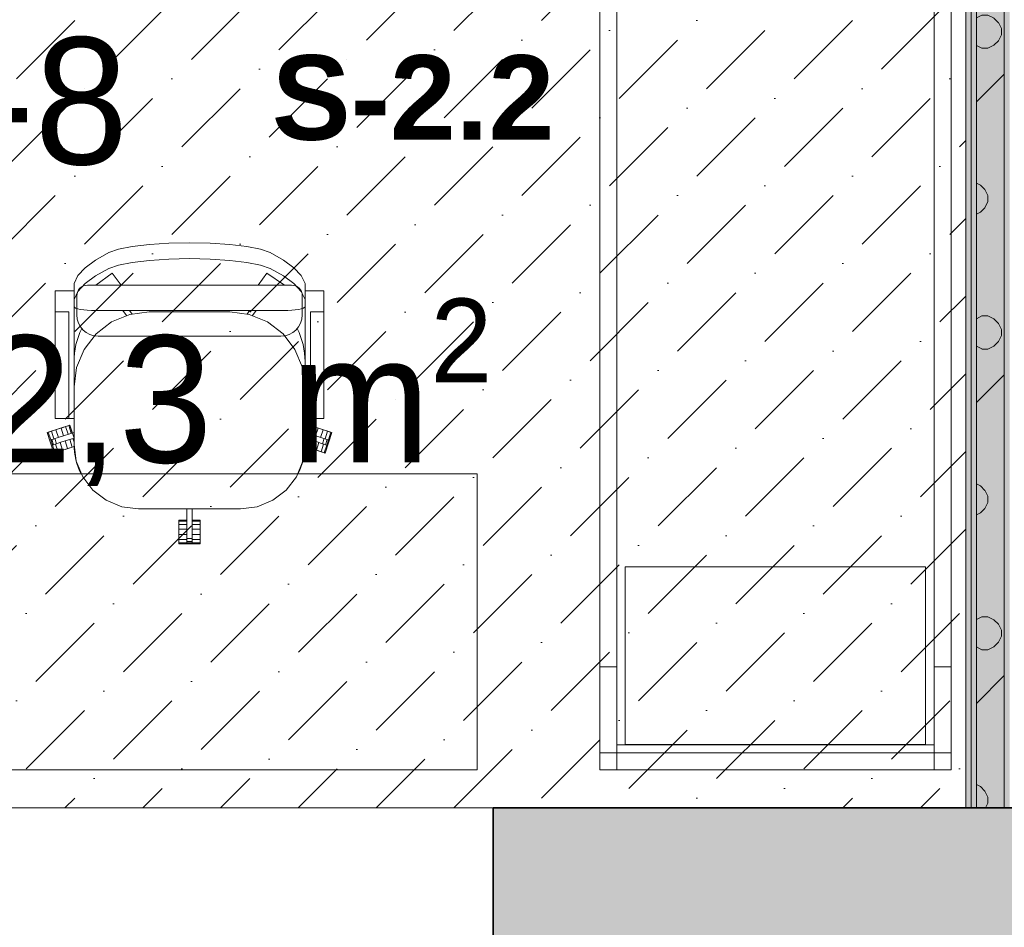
# Model space of a CAD drawing. Header units: millimetres. Extents: x -2932 to 42042, y -9257 to 17298.
# Tile 81 of 162: x 21036 to 23363, y -282 to 1864. Entities that reach past the tile are written whole.
import ezdxf

# ---------------------------------------------------------------- set-up
doc = ezdxf.new("R2010")
doc.units = ezdxf.units.MM
doc.header["$MEASUREMENT"] = 0
for name, pattern in [('Aligning Line', [635, 317.5, -317.5]), ('Dashed', [423.333333, 211.666667, -211.666667]), ('Wipeout_Contour', [1000, 0, -1000])]:
    doc.linetypes.add(name, pattern=pattern)
for name, color, linetype, lineweight in [('0_Pen_No__1', 7, 'Continuous', 13), ('A-FLOR.IFC Model_Pen_No__2', 8, 'Continuous', 15), ('ARCHICAD Zone Stamps_Pen_No__1', 7, 'Continuous', 13), ('Common Edges_Pen_No__1', 7, 'Continuous', 13), ('Cut Pattern-1_Pen_No__2', 8, 'Continuous', 15), ('Cut Pattern-3_Pen_No__1', 7, 'Continuous', 13), ('Grids-2_Pen_No__1', 7, 'Continuous', 13), ('I-FURN.IFC Model_Pen_No__2', 8, 'Continuous', 15), ('I-WALL.IFC Model_Pen_No__1', 7, 'Continuous', 13), ('I-WALL.IFC Model_Pen_No__2', 8, 'Continuous', 15), ('I-WALL.IFC Model_Pen_No__27', 7, 'Continuous', 35), ('SA_SISEVIIMISTLUS_Pen_No__1', 7, 'Continuous', 13), ('SA_SISEVIIMISTLUS_Pen_No__2', 8, 'Continuous', 15), ('Walls-1_Pen_No__1', 7, 'Continuous', 13), ('Walls_Pen_No__1', 7, 'Continuous', 13)]:
    doc.layers.add(name, color=color, linetype=linetype, lineweight=lineweight)
doc.layers.add('Furniture-1_Pen_No__62', color=7, linetype='Continuous', lineweight=20, true_color=0xaaaaaa)
doc.layers.add('SA_SISEVIIMISTLUS_Pen_No__102', color=7, linetype='Continuous', lineweight=13, true_color=0xcccccc)
doc.layers.add('I-WALL.IFC Model', color=7, linetype='Continuous')
doc.styles.add('GENERATED_STYLE_1', font='txt', dxfattribs={"width": 0.95})
doc.styles.add('GENERATED_STYLE_2', font='txt', dxfattribs={"width": 0.84})
doc.styles.add('GENERATED_STYLE_4', font='txt')
doc.dimstyles.new('GENERATED_STYLE__2', dxfattribs={"dimtxt": 200, "dimasz": 152, "dimexe": 0.18, "dimexo": 0.0625, "dimgap": 0.09, "dimtad": 1, "dimtih": 1, "dimtoh": 1, "dimdec": 0, "dimzin": 0, "dimdsep": 46, "dimtxsty": 'GENERATED_STYLE_2', "dimblk": 'ARROWHEAD_2', "dimblk1": 'ARROWHEAD_2', "dimblk2": 'ARROWHEAD_2', "dimcen": 0.09, "dimse1": 1, "dimse2": 1, "dimclrd": 7, "dimclre": 7, "dimclrt": 7, "dimadec": 0, "dimazin": 0, "dimtfac": 1, "dimtdec": 4, "dimtmove": 0, "dimatfit": 3, "dimfxl": 0, "dimtolj": 1, "dimtzin": 0, "dimarcsym": 0})

# ---------------------------------------------------------------- blocks, each defined once
blk = doc.blocks.new('*D20')
at = {"layer": '0_Pen_No__1', "color": 7, "linetype": 'Continuous', "lineweight": 13}
for p, q in [((19588, -1564.6), (19588, -1264.6)), ((23272, -1564.6), (23272, -1264.6)), ((19645.7, -1314.6), (19530.3, -1514.6)), ((23329.7, -1314.6), (23214.3, -1514.6)), ((19588, -1414.6), (23272, -1414.6))]:
    blk.add_line(p, q, dxfattribs=at)
at = {"color": 254, "linetype": 'Wipeout_Contour', "lineweight": 0, "ltscale": 85873.130839}
blk.add_wipeout([(21108.6, -1406.2), (21751.4, -1406.2), (21751.4, -1143), (21108.6, -1143)], dxfattribs=at)
at = {"color": 254, "linetype": 'Wipeout_Contour', "lineweight": 0, "ltscale": 92260.596791}
blk.add_wipeout([(22813.2, -1406.2), (23245.8, -1406.2), (23245.8, -1143), (22813.2, -1143)], dxfattribs=at)
at = {"layer": '0_Pen_No__1', "color": 7, "lineweight": 13, "char_height": 200, "attachment_point": 7, "style": 'GENERATED_STYLE_2'}
for s, insert in [('\\A1;{\\pql;\\fArial|b0|i0|c0|p34;3\xa0684}', (21140.3, -1374.6)), ('\\A1;{\\pql;\\fArial|b0|i0|c0|p34;116}', (22844.9, -1374.6))]:
    blk.add_mtext(s, dxfattribs=dict(at, insert=insert))
blk = doc.blocks.new('ARROWHEAD_2')
at = {"color": 0, "linetype": 'Continuous', "lineweight": 0}
for p, q in [((-0.378, -0.655), (0.378, 0.655)), ((0, 0), (-1, 0))]:
    blk.add_line(p, q, dxfattribs=at)
blk = doc.blocks.new('*D21')
at = {"layer": '0_Pen_No__1', "color": 7, "linetype": 'Continuous', "lineweight": 13}
for p, q in [((23272, -1564.6), (23272, -1264.6)), ((23388, -1564.6), (23388, -1264.6)), ((23329.7, -1314.6), (23214.3, -1514.6)), ((23445.7, -1314.6), (23330.3, -1514.6)), ((23272, -1414.6), (23388, -1414.6))]:
    blk.add_line(p, q, dxfattribs=at)
blk = doc.blocks.new('*D22')
at = {"layer": '0_Pen_No__1', "color": 7, "linetype": 'Continuous', "lineweight": 13}
for p, q in [((23388, -1564.6), (23388, -1264.6)), ((27020.5, -1564.6), (27020.5, -1264.6)), ((23445.7, -1314.6), (23330.3, -1514.6)), ((27078.2, -1314.6), (26962.8, -1514.6)), ((23388, -1414.6), (27020.5, -1414.6))]:
    blk.add_line(p, q, dxfattribs=at)
at = {"color": 254, "linetype": 'Wipeout_Contour', "lineweight": 0, "ltscale": 100947.225164}
blk.add_wipeout([(24882.9, -1406.2), (25525.6, -1406.2), (25525.6, -1143), (24882.9, -1143)], dxfattribs=at)
at = {"color": 254, "linetype": 'Wipeout_Contour', "lineweight": 0, "ltscale": 107234.672735}
blk.add_wipeout([(26561.7, -1406.2), (26994.3, -1406.2), (26994.3, -1143), (26561.7, -1143)], dxfattribs=at)
at = {"layer": '0_Pen_No__1', "color": 7, "lineweight": 13, "char_height": 200, "attachment_point": 7, "style": 'GENERATED_STYLE_2'}
for s, insert in [('\\A1;{\\pql;\\fArial|b0|i0|c0|p34;3\xa0633}', (24914.5, -1374.6)), ('\\A1;{\\pql;\\fArial|b0|i0|c0|p34;116}', (26593.4, -1374.6))]:
    blk.add_mtext(s, dxfattribs=dict(at, insert=insert))
blk = doc.blocks.new('*D41')
at = {"layer": '0_Pen_No__1', "color": 7, "linetype": 'Continuous', "lineweight": 13}
for p, q in [((20105, -1879.2), (20105, -1579.2)), ((22155, -1879.2), (22155, -1579.2)), ((20162.7, -1629.2), (20047.3, -1829.2)), ((22212.7, -1629.2), (22097.3, -1829.2)), ((20105, -1729.2), (22155, -1729.2))]:
    blk.add_line(p, q, dxfattribs=at)
at = {"color": 254, "linetype": 'Wipeout_Contour', "lineweight": 0, "ltscale": 84760.383933}
blk.add_wipeout([(20808.6, -1720.8), (21451.4, -1720.8), (21451.4, -1457.5), (20808.6, -1457.5)], dxfattribs=at)
at = {"layer": '0_Pen_No__1', "color": 7, "lineweight": 13, "insert": (20840.3, -1689.2), "char_height": 200, "attachment_point": 7, "style": 'GENERATED_STYLE_2'}
blk.add_mtext('\\A1;{\\pql;\\fArial|b0|i0|c0|p34;2\xa0050}', dxfattribs=at)
blk = doc.blocks.new('*D42')
at = {"layer": '0_Pen_No__1', "color": 7, "linetype": 'Continuous', "lineweight": 13}
for p, q in [((22155, -1879.2), (22155, -1579.2)), ((23870, -1879.2), (23870, -1579.2)), ((22212.7, -1629.2), (22097.3, -1829.2)), ((23927.7, -1629.2), (23812.3, -1829.2)), ((22155, -1729.2), (23870, -1729.2))]:
    blk.add_line(p, q, dxfattribs=at)
at = {"color": 254, "linetype": 'Wipeout_Contour', "lineweight": 0, "ltscale": 92270.762015}
blk.add_wipeout([(22691.1, -1720.8), (23333.9, -1720.8), (23333.9, -1457.5), (22691.1, -1457.5)], dxfattribs=at)
at = {"layer": '0_Pen_No__1', "color": 7, "lineweight": 13, "insert": (22722.8, -1689.2), "char_height": 200, "attachment_point": 7, "style": 'GENERATED_STYLE_2'}
blk.add_mtext('\\A1;{\\pql;\\fArial|b0|i0|c0|p34;1\xa0715}', dxfattribs=at)

msp = doc.modelspace()

# ---------------------------------------------------------------- hatches: boundary and pattern name
at = {"layer": 'I-WALL.IFC Model', "linetype": 'Continuous', "lineweight": 0, "true_color": 0x000000}
for points in [[(23284.5, 0), (23284.5, 3344), (23272, 3344), (23272, 0)], [(23297, 0), (23297, 3344), (23284.5, 3344), (23284.5, 0)], [(23363, 0), (23363, 3344), (23297, 3344), (23297, 0)], [(23375.5, 0), (23375.5, 3344), (23363, 3344), (23363, 0)], [(22155, 0), (22155, -700), (23870, -700), (23870, 0)]]:
    msp.add_hatch(color=178, dxfattribs=at).paths.add_polyline_path(points)
at = {"layer": 'SA_SISEVIIMISTLUS_Pen_No__102', "linetype": 'Continuous', "lineweight": 13, "true_color": 0xcccccc}
h = msp.add_hatch(dxfattribs=at)
h.set_pattern_fill('Dot___Dashed_0001', color=254, style=0, pattern_type=2)
h.set_pattern_definition([(45, (0, 0), (-183.8478, 183.8478), [195, -65, 0, -65]), (45, (22.98, 206.83), (-183.8478, 183.8478), [195, -65, 0, -65])])
h.paths.add_polyline_path([(19588, 0), (23272, 0), (23272, 3344), (19588, 3344)])

# ---------------------------------------------------------------- linework, layer by layer
at = {"layer": 'A-FLOR.IFC Model_Pen_No__2', "color": 8, "linetype": 'Continuous', "lineweight": 15, "flags": 128}
msp.add_lwpolyline([(-100, 6430), (0, 6430), (0, 0), (30435, 0), (30435, 6520), (38315, 6520), (38315, 12500), (12000, 12500), (12000, 7875), (8430, 7875), (8430, 12496.2), (2165, 12496.2), (2165, 11220), (-100, 11220)], close=True, dxfattribs=at)
at = {"layer": 'A-FLOR.IFC Model_Pen_No__2', "color": 8, "linetype": 'Dashed', "lineweight": 15, "flags": 128}
msp.add_lwpolyline([(0, 0), (30430, 0), (30430, 6520), (33865, 6520), (33865, -230), (38589.9, -230), (38600, 5615), (38315, 5615), (38315, 12500), (12000, 12500), (12000, 7905), (8430, 7905), (8430, 12496.2), (2165, 12496.2), (2165, 6180), (0, 6180)], close=True, dxfattribs=at)
at = {"layer": 'I-FURN.IFC Model_Pen_No__2', "color": 8, "linetype": 'Continuous', "lineweight": 15}
for p, q in [((22407, 2398), (22407, 90)), ((23237, 90), (23237, 2398)), ((22447, 2231), (22447, 257)), ((23197, 2231), (23197, 257)), ((22407, 2154.8), (22407, 333.2)), ((23237, 2154.8), (23237, 333.2)), ((21269.1, 1321), (21301.6, 1327.4)), ((21301.6, 1327.4), (21342.1, 1332.3)), ((21342.1, 1332.3), (21388.1, 1335.3)), ((21388.1, 1335.3), (21437, 1336.4)), ((21437, 1336.4), (21485.9, 1335.3)), ((21485.9, 1335.3), (21531.9, 1332.3)), ((21531.9, 1332.3), (21572.4, 1327.4)), ((21572.4, 1327.4), (21604.9, 1321)), ((21214.7, 1295.4), (21246.5, 1313.4)), ((21246.5, 1313.4), (21269.1, 1321)), ((21604.9, 1321), (21627.5, 1313.4)), ((21627.5, 1313.4), (21659.3, 1295.4)), ((21190.2, 1277.2), (21214.7, 1295.4)), ((21269.1, 1283.4), (21246.5, 1275.8)), ((21301.6, 1289.9), (21269.1, 1283.4)), ((21342.1, 1294.8), (21301.6, 1289.9)), ((21388.1, 1297.8), (21342.1, 1294.8)), ((21437, 1298.8), (21388.1, 1297.8)), ((21485.9, 1297.8), (21437, 1298.8)), ((21531.9, 1294.8), (21485.9, 1297.8)), ((21572.4, 1289.9), (21531.9, 1294.8)), ((21604.9, 1283.4), (21572.4, 1289.9)), ((21627.5, 1275.8), (21604.9, 1283.4)), ((21659.3, 1295.4), (21683.8, 1277.2)), ((21163.9, 1240), (21173.3, 1258.7)), ((21173.3, 1258.7), (21190.2, 1277.2)), ((21214.7, 1257.9), (21190.2, 1239.7)), ((21246.5, 1275.8), (21214.7, 1257.9)), ((21659.3, 1257.9), (21627.5, 1275.8)), ((21683.8, 1239.7), (21659.3, 1257.9)), ((21683.8, 1277.2), (21700.7, 1258.7)), ((21700.7, 1258.7), (21710, 1240)), ((21163.9, 1202.5), (21163.9, 1240)), ((21190.2, 1239.7), (21173.3, 1221.1)), ((21700.7, 1221.1), (21683.8, 1239.7)), ((21710, 1202.5), (21710, 1240)), ((21119.5, 1220.3), (21119.5, 1222.6)), ((21119.5, 1222.6), (21163.9, 1222.6)), ((21119.5, 1218.8), (21119.5, 1220.3)), ((21119.5, 1213.5), (21119.5, 1218.8)), ((21119.5, 1208.1), (21119.5, 1213.5)), ((21173.3, 1221.1), (21163.9, 1202.5)), ((21710, 1202.5), (21700.7, 1221.1)), ((21710, 1222.6), (21754.5, 1222.6)), ((21754.5, 1222.6), (21754.5, 1220.3)), ((21754.5, 1220.3), (21754.5, 1218.8)), ((21754.5, 1218.8), (21754.5, 1213.5)), ((21754.5, 1213.5), (21754.5, 1208.1)), ((21119.5, 1200.1), (21119.5, 1208.1)), ((21119.5, 1192.1), (21119.5, 1200.1)), ((21119.5, 1184.8), (21119.5, 1192.1)), ((21163.9, 1202.5), (21163.9, 1200.6)), ((21163.9, 1200.6), (21163.9, 1200.1)), ((21163.9, 1200.1), (21163.9, 1192.1)), ((21163.9, 1192.1), (21163.9, 1182.7)), ((21710, 1200.6), (21710, 1202.5)), ((21710, 1200.1), (21710, 1200.6)), ((21710, 1192.1), (21710, 1200.1)), ((21710, 1182.7), (21710, 1192.1)), ((21754.5, 1208.1), (21754.5, 1200.1)), ((21754.5, 1200.1), (21754.5, 1192.1)), ((21754.5, 1192.1), (21754.5, 1184.8)), ((21119.5, 1173.2), (21119.5, 1184.8)), ((21119.5, 970), (21119.5, 1173.2)), ((21163.9, 1184.8), (21165.9, 1183.1)), ((21163.9, 1182.7), (21163.9, 1173.2)), ((21163.9, 1173.2), (21163.9, 970)), ((21165.9, 1183.1), (21167.8, 1181.4)), ((21167.8, 1181.4), (21173.3, 1180)), ((21173.3, 1180), (21178.8, 1178.6)), ((21178.8, 1178.6), (21187.1, 1177.6)), ((21187.1, 1177.6), (21195.3, 1176.7)), ((21195.3, 1176.7), (21205, 1176.3)), ((21205, 1176.3), (21214.8, 1176)), ((21214.8, 1176), (21659.3, 1176)), ((21295.7, 1167.1), (21252.9, 1149.4)), ((21288.2, 1164), (21279.5, 1176)), ((21295.2, 1176), (21301.1, 1167.8)), ((21341.7, 1173.2), (21295.7, 1167.1)), ((21532.2, 1173.2), (21341.7, 1173.2)), ((21578.3, 1167.1), (21532.2, 1173.2)), ((21572.9, 1167.8), (21578.8, 1176)), ((21621.2, 1149.4), (21578.3, 1167.1)), ((21594.5, 1176), (21585.8, 1164)), ((21659.3, 1176), (21669, 1176.3)), ((21669, 1176.3), (21678.7, 1176.7)), ((21678.7, 1176.7), (21686.9, 1177.6)), ((21686.9, 1177.6), (21695.2, 1178.6)), ((21695.2, 1178.6), (21700.7, 1180)), ((21700.7, 1180), (21706.2, 1181.4)), ((21706.2, 1181.4), (21708.1, 1183.1)), ((21708.1, 1183.1), (21710, 1184.8)), ((21710, 1173.2), (21710, 1182.7)), ((21710, 970), (21710, 1173.2)), ((21754.5, 1184.8), (21754.5, 1173.2)), ((21754.5, 1173.2), (21754.5, 970)), ((21252.9, 1149.4), (21216, 1121.1)), ((21658, 1121.1), (21621.2, 1149.4)), ((21216, 1121.1), (21187.8, 1084.3)), ((21686.2, 1084.3), (21658, 1121.1)), ((21187.8, 1084.3), (21170, 1041.4)), ((21704, 1041.4), (21686.2, 1084.3)), ((21170, 1041.4), (21163.9, 995.4)), ((21710, 995.4), (21704, 1041.4)), ((21119.5, 958.4), (21119.5, 970)), ((21119.5, 951.1), (21119.5, 958.4)), ((21163.9, 970), (21163.9, 960.5)), ((21163.9, 960.5), (21163.9, 951.1)), ((21710, 960.5), (21710, 970)), ((21710, 951.1), (21710, 960.5)), ((21754.5, 970), (21754.5, 958.4)), ((21754.5, 958.4), (21754.5, 951.1)), ((21119.5, 943.1), (21119.5, 951.1)), ((21119.5, 935.1), (21119.5, 943.1)), ((21119.5, 929.7), (21119.5, 935.1)), ((21163.9, 951.1), (21163.9, 943.1)), ((21163.9, 943.1), (21163.9, 935.1)), ((21163.9, 935.1), (21163.9, 929.7)), ((21710, 943.1), (21710, 951.1)), ((21710, 935.1), (21710, 943.1)), ((21710, 929.7), (21710, 935.1)), ((21754.5, 951.1), (21754.5, 943.1)), ((21754.5, 943.1), (21754.5, 935.1)), ((21754.5, 935.1), (21754.5, 929.7)), ((21119.5, 924.4), (21119.5, 929.7)), ((21119.5, 922.9), (21119.5, 924.4)), ((21119.5, 920.6), (21119.5, 922.9)), ((21119.5, 920.6), (21163.9, 920.6)), ((21163.9, 929.7), (21163.9, 924.4)), ((21163.9, 924.4), (21163.9, 922.5)), ((21163.9, 922.5), (21163.9, 920.6)), ((21163.9, 920.6), (21163.9, 859.4)), ((21710, 924.4), (21710, 929.7)), ((21710, 922.5), (21710, 924.4)), ((21710, 920.6), (21710, 922.5)), ((21710, 920.6), (21754.5, 920.6)), ((21710, 859.4), (21710, 920.6)), ((21754.5, 929.7), (21754.5, 924.4)), ((21754.5, 924.4), (21754.5, 922.9)), ((21754.5, 922.9), (21754.5, 920.6)), ((21100.4, 887.3), (21101.3, 887.6)), ((21116.1, 839), (21100.4, 887.3)), ((21101.3, 887.6), (21103, 888.2)), ((21103, 888.2), (21106.7, 889.4)), ((21108.9, 870.1), (21103, 888.2)), ((21106.7, 889.4), (21110.5, 890.6)), ((21110.5, 890.6), (21115.8, 892.4)), ((21110.5, 890.6), (21116.4, 872.5)), ((21115.8, 892.4), (21121.2, 894.1)), ((21121.2, 894.1), (21127.2, 896)), ((21127.1, 876), (21121.2, 894.1)), ((21127.2, 896), (21133.2, 898)), ((21128.9, 876.6), (21163.9, 888)), ((21133.2, 898), (21138.5, 899.7)), ((21139, 879.9), (21133.2, 898)), ((21138.5, 899.7), (21143.9, 901.5)), ((21143.9, 901.5), (21147.6, 902.7)), ((21149.8, 883.4), (21143.9, 901.5)), ((21147.6, 902.7), (21151.4, 903.9)), ((21151.4, 903.9), (21153.1, 904.5)), ((21157.2, 885.8), (21151.4, 903.9)), ((21153.1, 904.5), (21154, 904.8)), ((21154, 904.8), (21159.9, 886.6)), ((21710, 888), (21745.1, 876.6)), ((21714.1, 886.6), (21720, 904.8)), ((21722.6, 903.9), (21716.8, 885.8)), ((21720, 904.8), (21721.3, 904.3)), ((21721.3, 904.3), (21722.6, 903.9)), ((21722.6, 903.9), (21726.4, 902.7)), ((21730.1, 901.5), (21724.2, 883.4)), ((21726.4, 902.7), (21730.1, 901.5)), ((21730.1, 901.5), (21735.5, 899.7)), ((21740.8, 898), (21735, 879.9)), ((21735.5, 899.7), (21740.8, 898)), ((21740.8, 898), (21746.8, 896)), ((21746.8, 896), (21752.8, 894.1)), ((21752.8, 894.1), (21746.9, 876)), ((21752.8, 894.1), (21758.2, 892.4)), ((21757.6, 872.5), (21763.5, 890.6)), ((21773.6, 887.3), (21757.9, 839)), ((21758.2, 892.4), (21763.5, 890.6)), ((21763.5, 890.6), (21767.3, 889.4)), ((21771, 888.2), (21765.1, 870.1)), ((21767.3, 889.4), (21771, 888.2)), ((21771, 888.2), (21772.3, 887.8)), ((21772.3, 887.8), (21773.6, 887.3)), ((21108.9, 870.1), (21110.6, 870.6)), ((21112.8, 858), (21108.9, 870.1)), ((21110.6, 870.6), (21111.5, 870.9)), ((21111.5, 870.9), (21115.1, 872.1)), ((21115.4, 858.8), (21111.5, 870.9)), ((21115.1, 872.1), (21118.7, 873.2)), ((21118.7, 873.2), (21123.8, 874.9)), ((21122.6, 861.2), (21118.7, 873.2)), ((21126.2, 862.3), (21122.6, 861.2)), ((21123.8, 874.9), (21128.9, 876.6)), ((21132.8, 864.5), (21126.2, 862.3)), ((21136.9, 845.8), (21131, 863.9)), ((21163.9, 874.6), (21132.8, 864.5)), ((21148.9, 849.7), (21143, 867.8)), ((21159.6, 853.2), (21153.7, 871.3)), ((21163.9, 865.1), (21161.2, 873.7)), ((21163.8, 874.6), (21163.9, 874.2)), ((21710, 874.2), (21710.2, 874.6)), ((21741.2, 864.5), (21710, 874.6)), ((21712.8, 873.7), (21710, 865.1)), ((21720.3, 871.3), (21714.4, 853.2)), ((21731, 867.8), (21725.1, 849.7)), ((21743, 863.9), (21737.1, 845.8)), ((21746.3, 862.8), (21741.2, 864.5)), ((21745.1, 876.6), (21751.8, 874.4)), ((21751.4, 861.2), (21746.3, 862.8)), ((21755.3, 873.2), (21751.4, 861.2)), ((21751.8, 874.4), (21755.3, 873.2)), ((21755.3, 873.2), (21758.9, 872.1)), ((21762.5, 870.9), (21758.6, 858.8)), ((21758.9, 872.1), (21762.5, 870.9)), ((21765.1, 870.1), (21761.2, 858)), ((21762.5, 870.9), (21763.8, 870.5)), ((21763.8, 870.5), (21765.1, 870.1)), ((21114.1, 858.4), (21112.8, 858)), ((21118.7, 839.9), (21112.8, 858)), ((21115.4, 858.8), (21114.1, 858.4)), ((21119, 860), (21115.4, 858.8)), ((21117.4, 839.4), (21116.1, 839)), ((21118.7, 839.9), (21117.4, 839.4)), ((21122.4, 841.1), (21118.7, 839.9)), ((21122.6, 861.2), (21119, 860)), ((21120.3, 860.4), (21126.2, 842.3)), ((21126.2, 842.3), (21122.4, 841.1)), ((21131.5, 844), (21126.2, 842.3)), ((21136.9, 845.8), (21131.5, 844)), ((21142.9, 847.7), (21136.9, 845.8)), ((21148.9, 849.7), (21142.9, 847.7)), ((21154.2, 851.4), (21148.9, 849.7)), ((21159.6, 853.2), (21154.2, 851.4)), ((21163.3, 854.4), (21159.6, 853.2)), ((21164.6, 854.8), (21163.3, 854.4)), ((21163.9, 859.4), (21169.1, 820)), ((21704.9, 820), (21710, 859.4)), ((21710.7, 854.4), (21709.4, 854.8)), ((21714.4, 853.2), (21710.7, 854.4)), ((21719.8, 851.4), (21714.4, 853.2)), ((21725.1, 849.7), (21719.8, 851.4)), ((21731.1, 847.7), (21725.1, 849.7)), ((21737.1, 845.8), (21731.1, 847.7)), ((21742.5, 844), (21737.1, 845.8)), ((21747.8, 842.3), (21742.5, 844)), ((21747.8, 842.3), (21753.7, 860.4)), ((21751.6, 841.1), (21747.8, 842.3)), ((21755, 860), (21751.4, 861.2)), ((21755.3, 839.9), (21751.6, 841.1)), ((21758.6, 858.8), (21755, 860)), ((21761.2, 858), (21755.3, 839.9)), ((21757, 839.3), (21755.3, 839.9)), ((21757.9, 839), (21757, 839.3)), ((21759.5, 858.5), (21758.6, 858.8)), ((21761.2, 858), (21759.5, 858.5)), ((21169.1, 820), (21184.4, 783.2)), ((21689.6, 783.2), (21704.9, 820)), ((20757, 790), (22117, 790)), ((21184.4, 783.2), (21208.6, 751.7)), ((21665.4, 751.7), (21689.6, 783.2)), ((22117, 790), (22117, 90)), ((21208.6, 751.7), (21240.2, 727.5)), ((21633.9, 727.5), (21665.4, 751.7)), ((21240.2, 727.5), (21276.9, 712.2)), ((21597.1, 712.2), (21633.9, 727.5)), ((21276.9, 712.2), (21316.3, 707)), ((21316.3, 707), (21557.6, 707)), ((21430.7, 648.1), (21430.7, 707)), ((21443.4, 707), (21443.4, 648.1)), ((21557.6, 707), (21597.1, 712.2)), ((21411.6, 679.7), (21411.6, 680.7)), ((21411.6, 680.7), (21430.7, 680.7)), ((21411.6, 677.9), (21411.6, 679.7)), ((21411.6, 674), (21411.6, 677.9)), ((21430.7, 677.9), (21411.6, 677.9)), ((21443.4, 680.7), (21462.4, 680.7)), ((21462.4, 677.9), (21443.4, 677.9)), ((21462.4, 680.7), (21462.4, 679.3)), ((21462.4, 679.3), (21462.4, 677.9)), ((21462.4, 677.9), (21462.4, 674)), ((21411.6, 670.1), (21411.6, 674)), ((21411.6, 664.4), (21411.6, 670.1)), ((21430.7, 670.1), (21411.6, 670.1)), ((21411.6, 658.8), (21411.6, 664.4)), ((21411.6, 652.5), (21411.6, 658.8)), ((21430.7, 658.8), (21411.6, 658.8)), ((21411.6, 646.2), (21411.6, 652.5)), ((21462.4, 670.1), (21443.4, 670.1)), ((21462.4, 658.8), (21443.4, 658.8)), ((21462.4, 674), (21462.4, 670.1)), ((21462.4, 670.1), (21462.4, 664.4)), ((21462.4, 664.4), (21462.4, 658.8)), ((21462.4, 658.8), (21462.4, 652.5)), ((21462.4, 652.5), (21462.4, 646.2)), ((21411.6, 640.6), (21411.6, 646.2)), ((21430.7, 646.2), (21411.6, 646.2)), ((21411.6, 634.9), (21411.6, 640.6)), ((21411.6, 631), (21411.6, 634.9)), ((21411.6, 634.9), (21430.7, 634.9)), ((21411.6, 627.1), (21411.6, 631)), ((21430.7, 642.7), (21430.7, 648.1)), ((21430.7, 637.3), (21430.7, 642.7)), ((21430.7, 633.6), (21430.7, 637.3)), ((21443.4, 637.3), (21430.7, 637.3)), ((21430.7, 629.8), (21430.7, 633.6)), ((21430.7, 628.9), (21430.7, 629.8)), ((21443.4, 629.8), (21430.7, 629.8)), ((21430.7, 627.1), (21430.7, 628.9)), ((21443.4, 648.1), (21443.4, 641.1)), ((21462.4, 646.2), (21443.4, 646.2)), ((21443.4, 641.1), (21443.4, 637.3)), ((21443.4, 637.3), (21443.4, 633.6)), ((21443.4, 634.9), (21462.4, 634.9)), ((21443.4, 633.6), (21443.4, 629.8)), ((21443.4, 629.8), (21443.4, 628.5)), ((21443.4, 628.5), (21443.4, 627.1)), ((21462.4, 646.2), (21462.4, 640.6)), ((21462.4, 640.6), (21462.4, 634.9)), ((21462.4, 634.9), (21462.4, 631)), ((21462.4, 631), (21462.4, 627.1)), ((21411.6, 625.3), (21411.6, 627.1)), ((21430.7, 627.1), (21411.6, 627.1)), ((21411.6, 624.3), (21411.6, 625.3)), ((21462.4, 624.3), (21411.6, 624.3)), ((21443.4, 627.1), (21430.7, 627.1)), ((21462.4, 627.1), (21443.4, 627.1)), ((21462.4, 627.1), (21462.4, 625.7)), ((21462.4, 625.7), (21462.4, 624.3)), ((23177, 570), (22467, 570)), ((22467, 570), (22467, 150)), ((23177, 150), (23177, 570)), ((22407, 333.2), (22407, 130)), ((22407, 333.2), (22447, 333.2)), ((23197, 333.2), (23237, 333.2)), ((23237, 333.2), (23237, 130)), ((22447, 257), (22447, 130)), ((23197, 257), (23197, 130)), ((22447, 149), (23197, 149)), ((22467, 150), (23177, 150)), ((22447, 130), (22407, 130)), ((22407, 130), (22407, 90)), ((23197, 130), (22447, 130)), ((22447, 90), (22447, 130)), ((23237, 130), (23197, 130)), ((23197, 130), (23197, 90)), ((23237, 90), (23237, 130)), ((20757, 90), (22117, 90)), ((22407, 90), (22447, 90)), ((22407, 90), (23237, 90)), ((22447, 90), (23197, 90)), ((23197, 90), (23237, 90))]:
    msp.add_line(p, q, dxfattribs=at)
at = {"layer": 'I-WALL.IFC Model_Pen_No__1', "color": 7, "linetype": 'Continuous', "lineweight": 13}
for p, q in [((23284.5, 0), (23284.5, 3344)), ((23297, 0), (23297, 3344)), ((23363, 0), (23363, 3344))]:
    msp.add_line(p, q, dxfattribs=at)
at = {"layer": 'I-WALL.IFC Model_Pen_No__1', "color": 7, "linetype": 'Continuous', "lineweight": 13, "flags": 128}
for points in [[(23272, 3344), (23272, 0)], [(23272, 0), (23388, 0)]]:
    msp.add_lwpolyline(points, dxfattribs=at)
at = {"layer": 'I-WALL.IFC Model_Pen_No__2', "color": 8, "linetype": 'Continuous', "lineweight": 15}
msp.add_line((22155, 0), (20105, 0), dxfattribs=at)
at = {"layer": 'I-WALL.IFC Model_Pen_No__27', "color": 7, "linetype": 'Continuous', "lineweight": 35}
msp.add_line((22155, -700), (22155, 0), dxfattribs=at)
at = {"layer": 'I-WALL.IFC Model_Pen_No__27', "color": 7, "linetype": 'Continuous', "lineweight": 35, "flags": 128}
msp.add_lwpolyline([(23870, 0), (22155, 0)], dxfattribs=at)
at = {"layer": 'SA_SISEVIIMISTLUS_Pen_No__2', "color": 8, "linetype": 'Continuous', "lineweight": 15, "flags": 128}
msp.add_lwpolyline([(19588, 0), (23272, 0), (23272, 3344), (19588, 3344)], close=True, dxfattribs=at)

# ---------------------------------------------------------------- texts
at = {"layer": 'ARCHICAD Zone Stamps_Pen_No__1', "color": 7, "lineweight": 13, "char_height": 300, "attachment_point": 1, "style": 'GENERATED_STYLE_1'}
for s, insert in [('\\A1;{\\pql;\\pt0;\\fSwis721 Lt BT|b0|i0|c0|p34;1-8}', (20716.6, 1822)), ('\\A1;{\\pql;\\pt0,100;\\fSwis721 Lt BT|b0|i0|c0|p34;12,3\\fSwis721 Lt BT|b0|i0|c0|p34;\\A1{\\H.66x;\\S^  ;}\\fSwis721 Lt BT|b0|i0|c0|p34; m\\fSwis721 Lt BT|b0|i0|c0|p34;\\A1{\\H.66x;\\S2^  ;}}', (20716.6, 1204.4))]:
    msp.add_mtext(s, dxfattribs=dict(at, insert=insert))

# ---------------------------------------------------------------- next in the draw order: dimensions: what is measured, and where the dimension line sits
at = {"color": 7, "linetype": 'Continuous', "lineweight": 13}
dim = msp.add_linear_dim(base=(23272, -1414.6), p1=(19588, 2830), p2=(23272, 1526), dimstyle='GENERATED_STYLE__2', dxfattribs=at)
dim.commit()
dim.dimension.update_dxf_attribs({"geometry": '*D20', "text_midpoint": (21493.5, -1274.6), "dimtype": 160})

# ---------------------------------------------------------------- next in the draw order: linework, layer by layer
at = {"layer": 'Furniture-1_Pen_No__62', "color": 253, "linetype": 'Continuous', "lineweight": 20, "true_color": 0xaaaaaa}
for p, q in [((22447, 257), (22447, 2231)), ((23197, 2231), (23197, 257)), ((22407, 333.2), (22407, 2154.8)), ((23237, 2154.8), (23237, 333.2)), ((21254.4, 1264.6), (21215.3, 1236.3)), ((21275, 1236.3), (21254.4, 1264.6)), ((21599, 1236.3), (21619.6, 1264.6)), ((21619.6, 1264.6), (21661.8, 1236.3)), ((21678.2, 1236.3), (21195.8, 1236.3)), ((21170.5, 1211), (21170.5, 1165.9)), ((21703.5, 1211), (21703.5, 1165.9)), ((21119.5, 1173.2), (21151.8, 1173.2)), ((21119.5, 920.6), (21119.5, 1173.2)), ((21151.8, 920.6), (21151.8, 1173.2)), ((21722.6, 920.6), (21722.6, 1173.2)), ((21754.5, 1173.2), (21722.6, 1173.2)), ((21754.5, 920.6), (21754.5, 1173.2)), ((21652.8, 1115.2), (21221.2, 1115.2)), ((21163.9, 859.4), (21163.9, 1055.2)), ((21710, 859.4), (21710, 1055.2)), ((21119.5, 920.6), (21151.8, 920.6)), ((21754.5, 920.6), (21722.6, 920.6)), ((21100.4, 887.3), (21154, 904.8)), ((21116.1, 839), (21100.4, 887.3)), ((21154, 904.8), (21163.9, 874.2)), ((21720, 904.8), (21710, 874.2)), ((21773.6, 887.3), (21720, 904.8)), ((21773.6, 887.3), (21757.9, 839)), ((21164, 854.6), (21116.1, 839)), ((21757.9, 839), (21710, 854.6)), ((20757, 790), (22117, 790)), ((22117, 790), (22117, 90)), ((22407, 130), (22407, 333.2)), ((22407, 333.2), (22447, 333.2)), ((23197, 333.2), (23237, 333.2)), ((23237, 333.2), (23237, 130)), ((22447, 257), (22447, 130)), ((23197, 130), (23197, 257)), ((22447, 149), (23197, 149)), ((22447, 130), (22407, 130)), ((22407, 130), (22407, 90)), ((22447, 130), (23197, 130)), ((22447, 90), (22447, 130)), ((23237, 130), (23197, 130)), ((23197, 130), (23197, 90)), ((23237, 90), (23237, 130)), ((20757, 90), (22117, 90)), ((22407, 90), (22447, 90)), ((23197, 90), (22447, 90)), ((23197, 90), (23237, 90))]:
    msp.add_line(p, q, dxfattribs=at)
for centre, radius, start, end in [((21195.8, 1211), 25.2, 90, 180), ((21678.2, 1211), 25.2, 0, 90), ((21221.2, 1165.9), 50.7, 180, 270), ((21652.8, 1165.9), 50.7, 270, 0), ((21341.7, 1055.2), 177.8, 153.8316, 180), ((21532.2, 1055.2), 177.8, 0, 26.1658), ((21316.3, 859.4), 152.4, 180, 207.4718), ((21557.6, 859.4), 152.4, 332.5282, 0)]:
    msp.add_arc(centre, radius, start, end, dxfattribs=at)

# ---------------------------------------------------------------- next in the draw order: texts
at = {"layer": 'SA_SISEVIIMISTLUS_Pen_No__1', "color": 7, "linetype": 'Continuous', "lineweight": 13, "insert": (21631.6, 1779.9), "char_height": 200, "attachment_point": 1, "style": 'GENERATED_STYLE_4'}
msp.add_mtext('\\A1;{\\pql;\\fArial|b1|i0|c0|p34;S-2.2}', dxfattribs=at)

# ---------------------------------------------------------------- next in the draw order: dimensions: what is measured, and where the dimension line sits
at = {"color": 7, "linetype": 'Continuous', "lineweight": 13}
for base, p1, p2, picture, middle in [((23388, -1414.6), (23272, 1526), (23388, 1526), '*D21', (23080.3, -1274.6)), ((22155, -1729.2), (20105, 0), (22155, 0), '*D41', (21193.5, -1589.2))]:
    dim = msp.add_linear_dim(base=base, p1=p1, p2=p2, dimstyle='GENERATED_STYLE__2', dxfattribs=at)
    dim.commit()
    dim.dimension.update_dxf_attribs({"geometry": picture, "text_midpoint": middle, "dimtype": 160})

# ---------------------------------------------------------------- next in the draw order: dimensions: what is measured, and where the dimension line sits
dim = msp.add_linear_dim(base=(27020.5, -1414.5981149), p1=(23388, 1526), p2=(27020.5, 1526), dimstyle='GENERATED_STYLE__2', dxfattribs=at)
dim.commit()
dim.dimension.update_dxf_attribs({"geometry": '*D22', "text_midpoint": (25267.7450009, -1274.5981143), "dimtype": 160})

# ---------------------------------------------------------------- next in the draw order: dimensions: what is measured, and where the dimension line sits
dim = msp.add_linear_dim(base=(23870, -1729.2), p1=(22155, 0), p2=(23870, 0), dimstyle='GENERATED_STYLE__2', dxfattribs=at)
dim.commit()
dim.dimension.update_dxf_attribs({"geometry": '*D42', "text_midpoint": (23076, -1589.2), "dimtype": 160})

# ---------------------------------------------------------------- next in the draw order: hatches: boundary and pattern name
at = {"layer": 'Cut Pattern-1_Pen_No__2', "linetype": 'Continuous', "lineweight": 15}
h = msp.add_hatch(dxfattribs=at)
h.set_pattern_fill('FP_19_0001', color=8, style=0, pattern_type=2)
h.set_pattern_definition([(180, (-3e-10, 2e-10), (355.6, 355.6), [14.224, -696.974]), (90, (-46.23, 32), (355.6, 355.6), [14.224, -696.974]), (225, (24.9, 17.8), (-355.599, 355.599), [15.087, -487.807]), (206.565, (14.22, 7.11), (355.6, 355.5993), [15.904, -1574.386]), (63.435, (-46.23, 46.23), (355.5993, 355.6), [15.904, -1574.386]), (45, (-39.1, 60.45), (-355.599, 355.599), [15.087, -487.807]), (26.565, (-28.45, 71.12), (355.6, 355.5993), [15.904, -1574.386]), (360, (-14.22, 78.23), (355.6, 355.6), [14.224, -696.974]), (296.565, (24.89, 60.45), (-1066.7965, 1777.9974), [15.904, -1574.386]), (270, (32, 46.23), (355.6, 355.6), [14.224, -696.974]), (243.435, (32, 32), (355.5993, 355.6), [15.904, -1574.386]), (315, (14.2, 71.1), (355.599, 355.599), [15.087, -487.807]), (333.435, (-3e-10, 78.23), (-1777.9974, 1066.7965), [15.904, -1574.386]), (135, (181.36, 24.9), (355.599, 355.599), [15.087, -487.807]), (225, (234.7, 35.56), (-355.599, 355.599), [15.087, -487.807]), (206.565, (224.03, 24.9), (355.6, 355.5993), [15.904, -1574.386]), (180, (209.8, 17.78), (355.6, 355.6), [14.224, -696.974]), (90, (163.58, 49.8), (355.6, 355.6), [14.224, -696.974]), (63.435, (163.58, 64.01), (355.5993, 355.6), [15.904, -1574.386]), (45, (170.7, 78.23), (-355.599, 355.599), [15.087, -487.807]), (26.565, (181.36, 88.9), (355.6, 355.5993), [15.904, -1574.386]), (360, (195.58, 96), (355.6, 355.6), [14.224, -696.974]), (296.565, (234.7, 78.23), (-1066.7965, 1777.9974), [15.904, -1574.386]), (270, (241.8, 64), (355.6, 355.6), [14.224, -696.974]), (243.435, (241.8, 49.78), (355.5993, 355.6), [15.904, -1574.386]), (315, (224.03, 88.9), (355.599, 355.599), [15.087, -487.807]), (333.435, (209.8, 96.01), (-1777.9974, 1066.7965), [15.904, -1574.386]), (153.435, (195.58, 17.78), (-1066.7975, 355.5978), [15.904, -1574.386]), (116.565, (170.69, 35.56), (-355.5978, 1066.7975), [15.904, -1574.386]), (135, (-46.23, 216.9), (355.599, 355.599), [15.087, -487.807]), (225, (7.1, 227.6), (-355.599, 355.599), [15.087, -487.807]), (206.565, (-3.56, 216.92), (355.6, 355.5993), [15.904, -1574.386]), (180, (-17.78, 209.8), (355.6, 355.6), [14.224, -696.974]), (90, (-64, 241.8), (355.6, 355.6), [14.224, -696.974]), (63.435, (-64.01, 256.03), (355.5993, 355.6), [15.904, -1574.386]), (45, (-56.9, 270.26), (-355.599, 355.599), [15.087, -487.807]), (26.565, (-46.23, 280.92), (355.6, 355.5993), [15.904, -1574.386]), (360, (-32, 288.04), (355.6, 355.6), [14.224, -696.974]), (296.565, (7.11, 270.26), (-1066.7965, 1777.9974), [15.904, -1574.386]), (270, (14.22, 256.03), (355.6, 355.6), [14.224, -696.974]), (243.435, (14.22, 241.81), (355.5993, 355.6), [15.904, -1574.386]), (315, (-3.56, 280.9), (355.599, 355.599), [15.087, -487.807]), (333.435, (-17.78, 288.04), (-1777.9974, 1066.7965), [15.904, -1574.386]), (153.435, (-32, 209.8), (-1066.7975, 355.5978), [15.904, -1574.386]), (116.565, (-56.9, 227.58), (-355.5978, 1066.7975), [15.904, -1574.386]), (135, (-28.45, 7.1), (355.599, 355.599), [15.087, -487.807]), (153.435, (-14.22, 2e-10), (-1066.7975, 355.5978), [15.904, -1574.386]), (116.565, (-39.12, 17.78), (-355.5978, 1066.7975), [15.904, -1574.386]), (135, (-81.8, -195.6), (355.599, 355.599), [15.087, -487.807]), (225, (-28.45, -184.9), (-355.599, 355.599), [15.087, -487.807]), (206.565, (-39.12, -195.58), (355.6, 355.5993), [15.904, -1574.386]), (180, (-53.34, -202.7), (355.6, 355.6), [14.224, -696.974]), (90, (-99.57, -170.7), (355.6, 355.6), [14.224, -696.974]), (63.435, (-99.57, -156.46), (355.5993, 355.6), [15.904, -1574.386]), (45, (-92.46, -142.24), (-355.599, 355.599), [15.087, -487.807]), (26.565, (-81.79, -131.57), (355.6, 355.5993), [15.904, -1574.386]), (360, (-67.56, -124.46), (355.6, 355.6), [14.224, -696.974]), (296.565, (-28.45, -142.24), (-1066.7965, 1777.9974), [15.904, -1574.386]), (270, (-21.34, -156.46), (355.6, 355.6), [14.224, -696.974]), (243.435, (-21.34, -170.69), (355.5993, 355.6), [15.904, -1574.386]), (315, (-39.1, -131.57), (355.599, 355.599), [15.087, -487.807]), (333.435, (-53.34, -124.46), (-1777.9974, 1066.7965), [15.904, -1574.386]), (153.435, (-67.56, -202.69), (-1066.7975, 355.5978), [15.904, -1574.386]), (116.565, (-92.46, -184.91), (-355.5978, 1066.7975), [15.904, -1574.386]), (135, (-206.25, -14.2), (355.599, 355.599), [15.087, -487.807]), (225, (-152.9, -3.55), (-355.599, 355.599), [15.087, -487.807]), (206.565, (-163.58, -14.22), (355.6, 355.5993), [15.904, -1574.386]), (180, (-177.8, -21.33), (355.6, 355.6), [14.224, -696.974]), (90, (-224.03, 10.67), (355.6, 355.6), [14.224, -696.974]), (63.435, (-224.03, 24.9), (355.5993, 355.6), [15.904, -1574.386]), (45, (-216.9, 39.1), (-355.599, 355.599), [15.087, -487.807]), (26.565, (-206.25, 49.78), (355.6, 355.5993), [15.904, -1574.386]), (360, (-192.02, 56.9), (355.6, 355.6), [14.224, -696.974]), (296.565, (-152.9, 39.12), (-1066.7965, 1777.9974), [15.904, -1574.386]), (270, (-145.8, 24.9), (355.6, 355.6), [14.224, -696.974]), (243.435, (-145.8, 10.67), (355.5993, 355.6), [15.904, -1574.386]), (315, (-163.6, 49.8), (355.599, 355.599), [15.087, -487.807]), (333.435, (-177.8, 56.9), (-1777.9974, 1066.7965), [15.904, -1574.386]), (153.435, (-192.02, -21.33), (-1066.7975, 355.5978), [15.904, -1574.386]), (116.565, (-216.92, -3.55), (-355.5978, 1066.7975), [15.904, -1574.386]), (225, (327.15, 35.56), (-355.599, 355.599), [])])
h.paths.add_polyline_path([(23363, 0), (23363, 3369), (23297, 3369), (23297, 0)])
msp.add_hatch(color=8, dxfattribs=at).paths.add_polyline_path([(23870, 0), (22155, 0), (22155, -700), (23870, -700)])
at = {"layer": 'Cut Pattern-3_Pen_No__1', "linetype": 'Continuous', "lineweight": 13}
h = msp.add_hatch(dxfattribs=at)
h.set_pattern_fill('FP_18_0001', style=0, pattern_type=2)
h.set_pattern_definition([(45, (-3e-10, 2e-10), (0, 35.35534), [0.99999, -48.99987]), (315, (3.89, 0.707), (0, 35.35534), [0.99999, -48.99987]), (90, (-0.354, -2.12), (-35.35528, 0), [1.06066, -34.29462]), (71.565, (-0.354, -1.061), (3.16e-05, 35.3553043), [1.118075, -110.685214]), (288.435, (4.596, 2e-10), (-3.16e-05, 35.3553043), [1.118075, -110.685214]), (270, (4.95, -1.06), (35.35528, 0), [1.06066, -34.29462]), (251.565, (4.95, -2.121), (3.16e-05, 35.3553043), [1.118075, -110.685214]), (225, (4.596, -3.182), (0, 35.35534), [0.99999, -48.99987]), (161.565, (1.768, -4.243), (-141.4210514, 35.355386), [1.118075, -110.685214]), (135, (0.707, -3.89), (0, 35.35534), [0.99999, -48.99987]), (108.435, (-3e-10, -3.182), (-3.16e-05, 35.3553043), [1.118075, -110.685214]), (180, (2.83, -4.243), (0, 35.35528), [1.06066, -34.29462]), (198.435, (3.889, -3.889), (141.4210514, 35.355386), [1.118075, -110.685214]), (0, (-7.778, -10.253), (0, 35.35528), [1.06066, -34.29462]), (90, (-9.9, -13.435), (-35.35528, 0), [1.06066, -34.29462]), (71.565, (-9.9, -12.374), (3.16e-05, 35.3553043), [1.118075, -110.685214]), (45, (-9.546, -11.314), (0, 35.35534), [0.99999, -48.99987]), (315, (-5.657, -10.607), (0, 35.35534), [0.99999, -48.99987]), (288.435, (-4.95, -11.314), (-3.16e-05, 35.3553043), [1.118075, -110.685214]), (270, (-4.596, -12.374), (35.35528, 0), [1.06066, -34.29462]), (251.565, (-4.596, -13.435), (3.16e-05, 35.3553043), [1.118075, -110.685214]), (225, (-4.95, -14.496), (0, 35.35534), [0.99999, -48.99987]), (161.565, (-7.778, -15.556), (-141.4210514, 35.355386), [1.118075, -110.685214]), (135, (-8.84, -15.203), (0, 35.35534), [0.99999, -48.99987]), (108.435, (-9.546, -14.496), (-3.16e-05, 35.3553043), [1.118075, -110.685214]), (180, (-6.718, -15.556), (0, 35.35528), [1.06066, -34.29462]), (198.435, (-5.657, -15.203), (141.4210514, 35.355386), [1.118075, -110.685214]), (18.435, (-8.839, -10.607), (70.710443, 35.3553227), [1.118075, -110.685214]), (341.565, (-6.718, -10.253), (-70.710443, 35.3553227), [1.118075, -110.685214]), (0, (13.08, -8.485), (0, 35.35528), [1.06066, -34.29462]), (90, (10.96, -11.667), (-35.35528, 0), [1.06066, -34.29462]), (71.565, (10.96, -10.607), (3.16e-05, 35.3553043), [1.118075, -110.685214]), (45, (11.314, -9.546), (0, 35.35534), [0.99999, -48.99987]), (315, (15.203, -8.84), (0, 35.35534), [0.99999, -48.99987]), (288.435, (15.91, -9.546), (-3.16e-05, 35.3553043), [1.118075, -110.685214]), (270, (16.263, -10.607), (35.35528, 0), [1.06066, -34.29462]), (251.565, (16.263, -11.667), (3.16e-05, 35.3553043), [1.118075, -110.685214]), (225, (15.91, -12.728), (0, 35.35534), [0.99999, -48.99987]), (161.565, (13.081, -13.789), (-141.4210514, 35.355386), [1.118075, -110.685214]), (135, (12.02, -13.435), (0, 35.35534), [0.99999, -48.99987]), (108.435, (11.314, -12.728), (-3.16e-05, 35.3553043), [1.118075, -110.685214]), (180, (14.142, -13.79), (0, 35.35528), [1.06066, -34.29462]), (198.435, (15.203, -13.435), (141.4210514, 35.355386), [1.118075, -110.685214]), (18.435, (12.021, -8.839), (70.710443, 35.3553227), [1.118075, -110.685214]), (341.565, (14.142, -8.485), (-70.710443, 35.3553227), [1.118075, -110.685214]), (0, (1.768, 1.06), (0, 35.35528), [1.06066, -34.29462]), (18.435, (0.707, 0.707), (70.710443, 35.3553227), [1.118075, -110.685214]), (341.565, (2.828, 1.061), (-70.710443, 35.3553227), [1.118075, -110.685214]), (0, (-5.657, 13.79), (0, 35.35528), [1.06066, -34.29462]), (90, (-7.778, 10.607), (-35.35528, 0), [1.06066, -34.29462]), (71.565, (-7.778, 11.667), (3.16e-05, 35.3553043), [1.118075, -110.685214]), (45, (-7.425, 12.728), (0, 35.35534), [0.99999, -48.99987]), (315, (-3.536, 13.435), (0, 35.35534), [0.99999, -48.99987]), (288.435, (-2.828, 12.728), (-3.16e-05, 35.3553043), [1.118075, -110.685214]), (270, (-2.475, 11.667), (35.35528, 0), [1.06066, -34.29462]), (251.565, (-2.475, 10.607), (3.16e-05, 35.3553043), [1.118075, -110.685214]), (225, (-2.828, 9.546), (0, 35.35534), [0.99999, -48.99987]), (161.565, (-5.657, 8.485), (-141.4210514, 35.355386), [1.118075, -110.685214]), (135, (-6.718, 8.84), (0, 35.35534), [0.99999, -48.99987]), (108.435, (-7.425, 9.546), (-3.16e-05, 35.3553043), [1.118075, -110.685214]), (180, (-4.596, 8.485), (0, 35.35528), [1.06066, -34.29462]), (198.435, (-3.536, 8.839), (141.4210514, 35.355386), [1.118075, -110.685214]), (18.435, (-6.718, 13.435), (70.710443, 35.3553227), [1.118075, -110.685214]), (341.565, (-4.596, 13.789), (-70.710443, 35.3553227), [1.118075, -110.685214]), (0, (9.546, 10.96), (0, 35.35528), [1.06066, -34.29462]), (90, (7.425, 7.778), (-35.35528, 0), [1.06066, -34.29462]), (71.565, (7.425, 8.839), (3.16e-05, 35.3553043), [1.118075, -110.685214]), (45, (7.778, 9.9), (0, 35.35534), [0.99999, -48.99987]), (315, (11.667, 10.607), (0, 35.35534), [0.99999, -48.99987]), (288.435, (12.374, 9.9), (-3.16e-05, 35.3553043), [1.118075, -110.685214]), (270, (12.728, 8.84), (35.35528, 0), [1.06066, -34.29462]), (251.565, (12.728, 7.778), (3.16e-05, 35.3553043), [1.118075, -110.685214]), (225, (12.374, 6.718), (0, 35.35534), [0.99999, -48.99987]), (161.565, (9.546, 5.657), (-141.4210514, 35.355386), [1.118075, -110.685214]), (135, (8.485, 6.01), (0, 35.35534), [0.99999, -48.99987]), (108.435, (7.778, 6.718), (-3.16e-05, 35.3553043), [1.118075, -110.685214]), (180, (10.607, 5.657), (0, 35.35528), [1.06066, -34.29462]), (198.435, (11.667, 6.01), (141.4210514, 35.355386), [1.118075, -110.685214]), (18.435, (8.485, 10.607), (70.710443, 35.3553227), [1.118075, -110.685214]), (341.565, (10.607, 10.96), (-70.710443, 35.3553227), [1.118075, -110.685214])])
h.paths.add_polyline_path([(23284.5, 0), (23284.5, 3356.5), (23272, 3356.5), (23272, 0)])

# ---------------------------------------------------------------- next in the draw order: linework, layer by layer
at = {"layer": 'Common Edges_Pen_No__1', "color": 7, "linetype": 'Continuous', "lineweight": 13}
for p, q in [((23284.5, 3356.5), (23284.5, 0)), ((23297, 3369), (23297, 0)), ((23272, 0), (23388, 0))]:
    msp.add_line(p, q, dxfattribs=at)
at = {"layer": 'Grids-2_Pen_No__1', "color": 7, "linetype": 'Aligning Line', "lineweight": 13}
msp.add_line((121.4, 0), (38315, 0), dxfattribs=at)
at = {"layer": 'Walls-1_Pen_No__1', "color": 7, "linetype": 'Continuous', "lineweight": 13}
for p, q in [((23272, 3344), (23272, 0)), ((23272, 0), (22155, 0)), ((22155, 0), (22155, -600))]:
    msp.add_line(p, q, dxfattribs=at)
at = {"layer": 'Walls_Pen_No__1', "color": 7, "linetype": 'Continuous', "lineweight": 13}
msp.add_line((20105, 0), (22155, 0), dxfattribs=at)

doc.saveas('drawing.dxf')
